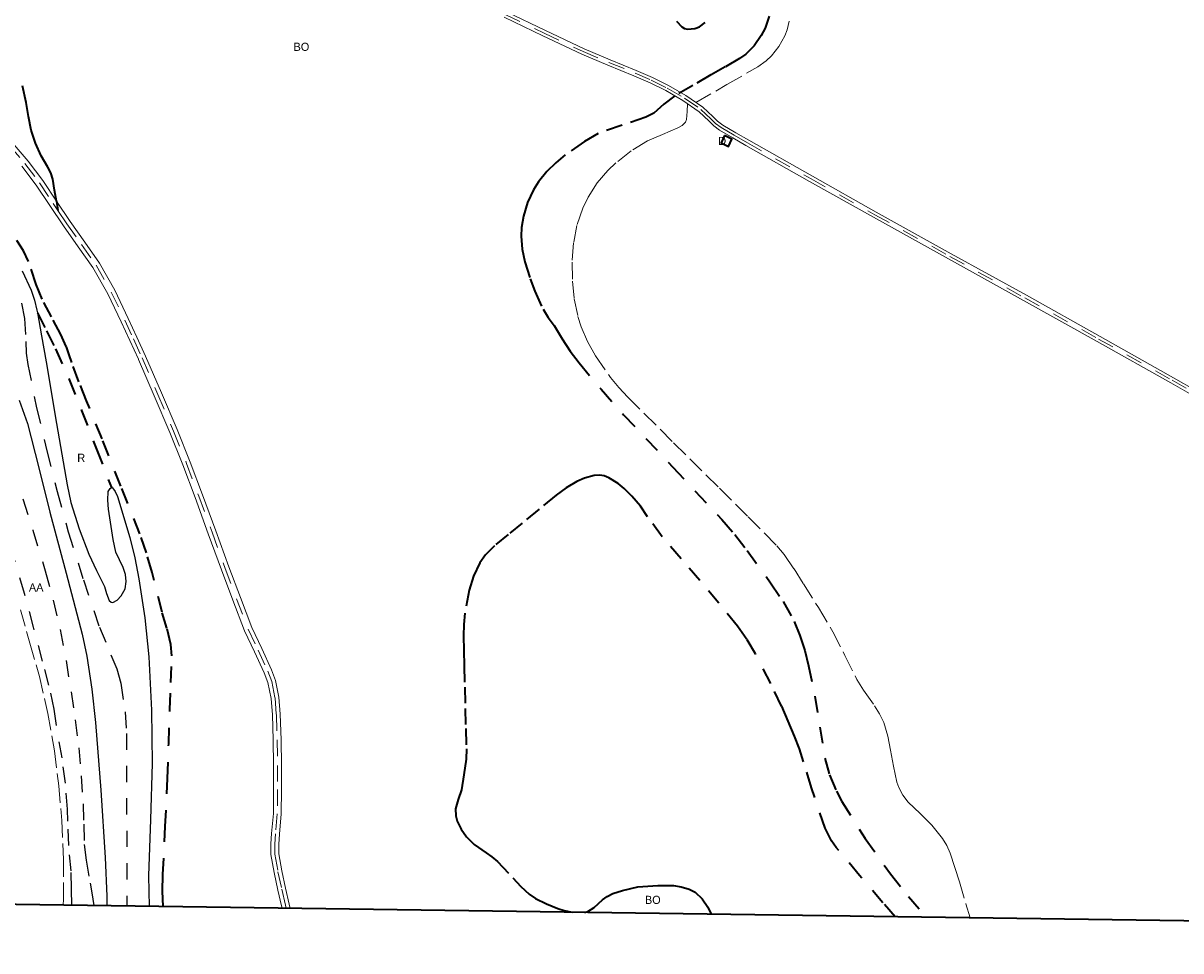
# Model space of a CAD drawing. Header units: metres. Extents: x 397317 to 400830, y 4588008 to 4590370.
# Tile 51 of 88: x 399782 to 400138, y 4588008 to 4588293. Entities that reach past the tile are written whole.
import ezdxf
from ezdxf.enums import TextEntityAlignment as Align

# ---------------------------------------------------------------- set-up
doc = ezdxf.new("R2010")
doc.units = ezdxf.units.M
doc.header["$MEASUREMENT"] = 0
doc.linetypes.add('bt5mv20_nopinta', pattern=[10, 5, -5])
doc.linetypes.add('bt5mv20_tlin1', pattern=[7, 5.25, -1.75])
for name, color, linetype, lineweight in [('ARB01_CN', 7, 'Continuous', 15), ('ARB01_LN', 7, 'Continuous', 15), ('COB01_CN', 7, 'Continuous', 15), ('COB01_LN', 7, 'Continuous', 15), ('EDI01_CN', 7, 'Continuous', 15), ('EDI01_LN', 7, 'Continuous', 15), ('FLU06_LN', 7, 'Continuous', 15), ('MAI01_LN', 7, 'Continuous', 15), ('PAR01_LN', 7, 'Continuous', 15), ('RAM01_CN', 7, 'Continuous', 15), ('RAM01_LN', 7, 'Continuous', 15), ('VIA16_LN', 7, 'Continuous', 15), ('VIA19_LN', 7, 'Continuous', 15), ('VIA21_LN', 7, 'Continuous', 15), ('VIA23_LN', 7, 'Continuous', 15), ('VIR01_LN', 7, 'Continuous', 15)]:
    doc.layers.add(name, color=color, linetype=linetype, lineweight=lineweight)
doc.styles.add('034', font='txt')

msp = doc.modelspace()

# ---------------------------------------------------------------- linework, layer by layer
at = {"layer": 'ARB01_LN', "color": 3, "linetype": 'bt5mv20_nopinta', "lineweight": 25}
for points in [[(399781.94, 4588147.19, 118.53), (399785.07, 4588137.54, 118.39), (399788.87, 4588125.12, 118.19), (399791.35, 4588116.1, 118.09), (399793.48, 4588107, 117.98), (399795.28, 4588097.47, 117.68), (399796.83, 4588087.89, 117.34), (399798.11, 4588079.3, 117.12), (399799.19, 4588070.69, 116.91), (399799.95, 4588062.08, 116.72), (399800.5, 4588053.45, 116.58), (399800.7, 4588047.22, 116.53), (399800.9, 4588040.99, 116.52), (399801.43, 4588036.18, 116.51), (399802.73, 4588029.03, 116.52), (399803.24, 4588026.07, 116.52), (399803.79, 4588022.17, 116.65)], [(399797.08, 4588022.26, 118.53), (399796.97, 4588027.37, 118.53), (399796.84, 4588032.84, 118.53), (399796.12, 4588040.69, 118.46), (399795.86, 4588048.1, 118.4), (399795.71, 4588051.78, 118.4), (399795.11, 4588059.85, 118.4), (399794.05, 4588067.63, 118.46), (399792.36, 4588077.57, 118.51), (399791.64, 4588082.56, 118.55), (399789.99, 4588089.96, 118.67), (399788.06, 4588097.31, 118.81), (399785.31, 4588107.71, 119.1), (399782.47, 4588118.09, 119.33), (399779.47, 4588128.42, 119.24)]]:
    msp.add_polyline3d(points, dxfattribs=at)
at = {"layer": 'COB01_LN', "color": 92, "linetype": 'bt5mv20_nopinta', "lineweight": 35}
for points in [[(400011.47, 4588295.5, 180.52), (400010.31, 4588291.91, 180.39), (400009.08, 4588289.56, 180.32), (400006.9, 4588286.42, 180.26), (400004.37, 4588283.86, 180.33), (400002.41, 4588282.5, 180.5), (399998, 4588279.98, 181), (399993.6, 4588277.47, 181.51), (399988.02, 4588274.27, 182.15), (399982.45, 4588271.07, 182.8), (399979.15, 4588268.48, 183.15), (399975.99, 4588265.74, 183.59), (399973.62, 4588264.48, 184.12), (399966.27, 4588262, 186.04), (399958.91, 4588259.52, 187.95), (399954.69, 4588257.07, 188.34), (399948.76, 4588252.89, 188.7), (399945.94, 4588250.47, 188.81), (399943.17, 4588247.79, 188.89), (399940.6, 4588244.68, 188.96), (399939.05, 4588242.2, 189), (399937.24, 4588238.25, 189.03), (399935.98, 4588234.11, 189.02), (399935.38, 4588230.61, 188.99), (399935.24, 4588227.93, 188.97), (399935.53, 4588223.91, 188.91), (399936.39, 4588220, 188.83), (399938.02, 4588214.82, 188.69), (399939.41, 4588210.99, 188.57), (399941.98, 4588205.48, 188.37), (399943.56, 4588202.91, 188.25), (399945.4, 4588200.49, 188.12), (399946.61, 4588198.43, 187.78), (399947.83, 4588196.37, 187.44), (399950.3, 4588192.59, 187.17), (399953.05, 4588188.97, 187.05), (399959.8, 4588180.91, 186.19), (399966.76, 4588173.05, 185.36), (399981.85, 4588156.96, 184.03), (399996.95, 4588140.85, 182.68), (400000.94, 4588136.19, 182.14), (400004.72, 4588131.37, 181.48), (400011.95, 4588121.42, 180.32), (400015.83, 4588115.61, 179.9), (400019.19, 4588109.5, 179.52), (400020.98, 4588105.19, 179.24)], [(399983.05, 4588294.04, 175.51), (399984.66, 4588292.26, 175.7), (399985.44, 4588291.76, 175.75), (399986.41, 4588291.52, 175.8), (399988.64, 4588291.72, 175.88), (399990.13, 4588292.31, 175.92), (399991.79, 4588293.57, 175.96)], [(399825.13, 4588021.87, 116.82), (399824.97, 4588026.6, 116.97), (399825.06, 4588031.79, 117.18), (399825.8, 4588046.53, 117.43), (399826.47, 4588061.27, 117.7), (399826.84, 4588071.85, 117.97), (399827.2, 4588082.43, 118.25), (399827.51, 4588090.71, 118.55), (399827.8, 4588098.99, 118.72), (399827.55, 4588102.39, 118.7), (399826.32, 4588107.4, 118.64), (399824.82, 4588112.38, 118.59), (399821.73, 4588124.55, 118.48), (399820.03, 4588130.56, 118.42), (399817.96, 4588136.47, 118.36), (399812.16, 4588151.08, 118.09), (399806.36, 4588165.67, 117.68), (399801.56, 4588177.35, 116.94), (399799.22, 4588183.2, 116.54), (399797.04, 4588189.13, 116.37), (399796.23, 4588191.5, 116.37), (399795.41, 4588193.87, 116.37), (399795.36, 4588194.01, 116.37), (399793.69, 4588197.74, 116.36), (399790.8, 4588203.14, 116.34), (399787.93, 4588208.54, 116.32), (399786.1, 4588213.09, 116.27), (399783.74, 4588220.11, 116.12), (399782.21, 4588223.47, 116.07), (399780.14, 4588226.58, 116.05)], [(400050.29, 4588018.73, 169.65), (400046.51, 4588023.08, 170.14), (400039.27, 4588031.44, 170.56), (400032.15, 4588040.03, 171.08), (400030.71, 4588042.09, 171.28), (400028.72, 4588045.95, 171.66), (400024.54, 4588058.38, 172.97), (400022.08, 4588066.38, 173.82), (400020.82, 4588070.37, 174.3), (400019.34, 4588074.25, 174.89), (400017.34, 4588078.89, 175.7), (400015.34, 4588083.52, 176.5), (400012, 4588090.49, 177.39), (400007.3, 4588099.58, 178.06), (400004.68, 4588103.95, 178.4), (400001.76, 4588108.1, 178.81), (399996.07, 4588115.15, 179.98), (399990.2, 4588122.09, 181.19), (399984.43, 4588128.8, 181.94), (399978.65, 4588135.5, 182.51), (399974.14, 4588141.72, 182.83), (399971.89, 4588144.91, 182.88), (399969.27, 4588148.06, 182.85), (399966.96, 4588150.36, 182.72), (399965.12, 4588151.92, 182.52), (399962.25, 4588153.7, 182.02), (399960.8, 4588154.22, 181.67), (399959.36, 4588154.43, 181.26), (399957.68, 4588154.33, 180.72), (399954.67, 4588153.54, 179.71), (399952.39, 4588152.54, 178.92), (399949.06, 4588150.58, 177.74), (399945.96, 4588148.31, 176.64), (399940.73, 4588144.04, 174.76), (399935.59, 4588139.77, 172.96), (399931.29, 4588136.28, 171.67), (399926.99, 4588132.77, 170.37), (399924.25, 4588129.95, 169.32), (399922.58, 4588127.49, 168.5), (399920.63, 4588123.43, 167.25), (399919.26, 4588119.1, 166.04), (399917.91, 4588112.1, 164.31), (399917.57, 4588108.59, 163.49), (399917.51, 4588105.11, 162.63), (399917.62, 4588100.55, 161.05), (399917.73, 4588095.89, 159.56), (399917.88, 4588089.36, 158.74), (399918.02, 4588082.81, 158.59), (399918.2, 4588076.58, 158.66), (399918.38, 4588070.35, 158.89), (399918.28, 4588067.16, 159.21), (399917.65, 4588062.41, 159.95), (399916.86, 4588057.72, 160.31), (399915.9, 4588054.82, 159.93), (399915.04, 4588051.95, 159.42), (399915.15, 4588049.75, 159.26), (399915.6, 4588048.1, 159.19), (399916.79, 4588045.67, 159.09), (399918.48, 4588043.29, 158.88), (399920.82, 4588040.93, 158.22), (399924.44, 4588038.37, 156.67), (399926.22, 4588037.15, 155.97), (399927.95, 4588035.74, 155.52), (399932.73, 4588030.68, 155.16), (399935.13, 4588028.1, 155.08), (399937.69, 4588025.72, 154.88), (399939.7, 4588024.32, 154.56), (399943.02, 4588022.69, 153.93), (399946.48, 4588021.34, 153.43), (399948.45, 4588020.66, 153.37), (399950.95, 4588020.12, 153.61)], [(400020.98, 4588105.19, 179.24), (400022.44, 4588100.58, 178.91), (400023.64, 4588095.92, 178.57), (400025.6, 4588086.52, 177.93), (400027.06, 4588077.02, 177.41), (400028.62, 4588067.52, 176.92), (400030.09, 4588062.33, 176.66), (400032.17, 4588057.36, 176.41), (400033.9, 4588054.17, 176.23), (400041.08, 4588042.77, 175.19), (400048.81, 4588031.92, 173.87), (400054.37, 4588024.97, 173.11), (400059.74, 4588018.6, 172.51)], [(399954.67, 4588020.06, 154.4), (399955.74, 4588020.38, 154.79), (399957.65, 4588021.58, 155.94), (399960.27, 4588023.94, 157.94), (399961.71, 4588025.03, 158.83), (399963.39, 4588025.85, 159.51), (399966.44, 4588026.83, 160.32), (399971.12, 4588027.95, 161.13), (399974.22, 4588028.16, 161.06), (399977.31, 4588028.37, 160.99), (399982.1, 4588028.33, 160.83), (399984.48, 4588027.95, 160.61), (399986.86, 4588027.28, 160.21), (399988.73, 4588026.34, 159.7), (399990.95, 4588024.3, 158.79), (399992.63, 4588021.73, 157.82), (399993.65, 4588019.57, 157.05), (399993.67, 4588019.52, 157.03)]]:
    msp.add_polyline3d(points, dxfattribs=at)
at = {"layer": 'EDI01_LN', "color": 1, "linetype": 'Continuous', "lineweight": 35}
msp.add_polyline3d([(399997.79, 4588258.85, 186.38), (399996.73, 4588256.59, 186.38), (399998.99, 4588255.53, 186.38), (400000.05, 4588257.79, 186.38), (399997.79, 4588258.85, 186.38)], dxfattribs=at)
at = {"layer": 'FLU06_LN', "color": 202, "linetype": 'bt5mv20_nopinta', "lineweight": 25}
msp.add_polyline3d([(399781.63, 4588207.39, 115.75), (399782.49, 4588202.65, 115.75), (399782.9, 4588195.55, 115.64), (399783.06, 4588192, 115.57), (399783.51, 4588188.48, 115.53), (399786.23, 4588175.18, 115.51), (399789.36, 4588161.96, 115.49), (399792.53, 4588149.48, 115.46), (399795.95, 4588137.06, 115.43), (399800.61, 4588122.34, 115.37), (399805.55, 4588107.72, 115.31), (399809.1, 4588099.22, 115.26), (399810.85, 4588094.95, 115.23), (399812.13, 4588090.5, 115.22), (399813.42, 4588081.7, 115.22), (399813.84, 4588075.09, 115.22), (399813.9, 4588055.21, 115.22), (399814.02, 4588022.4, 115.22), (399814.02, 4588022.03, 115.22)], dxfattribs=at)
at = {"layer": 'MAI01_LN', "color": 150, "linetype": 'Continuous', "lineweight": 25}
for points in [[(399781.77, 4588217.28, 115.91), (399784.55, 4588211.36, 115.87), (399785.58, 4588208.31, 115.84), (399786.32, 4588205.18, 115.82), (399786.47, 4588204.32, 115.81), (399787.75, 4588197.26, 115.77), (399789.15, 4588189.33, 115.72), (399792.35, 4588170.4, 115.66), (399795.59, 4588151.48, 115.65), (399796.8, 4588146.03, 115.65), (399799.32, 4588138.02, 115.65), (399802.32, 4588130.15, 115.65), (399804.68, 4588125.17, 115.63), (399807.15, 4588120.26, 115.62), (399807.75, 4588118.1, 115.62), (399808.59, 4588115.91, 115.62), (399809.11, 4588115.45, 115.62), (399809.69, 4588115.33, 115.62), (399811.02, 4588116.05, 115.62), (399812.26, 4588117.38, 115.62), (399813.48, 4588119.59, 115.62), (399813.82, 4588121.84, 115.62), (399813.53, 4588123.97, 115.62), (399812.88, 4588126.08, 115.62), (399811.68, 4588128.43, 115.62), (399810.62, 4588130.81, 115.62), (399809.81, 4588134.74, 115.62), (399809.19, 4588138.7, 115.62), (399808.34, 4588144.06, 115.62), (399808.13, 4588146.75, 115.62), (399808.27, 4588149.44, 115.62), (399808.83, 4588150.36, 115.62), (399809.24, 4588150.65, 115.62), (399809.57, 4588150.62, 115.62), (399810.4, 4588149.44, 115.62), (399811.07, 4588147.93, 115.62), (399814.89, 4588135.36, 115.62), (399816.41, 4588129.04, 115.62), (399817.65, 4588122.63, 115.62), (399819.54, 4588110.65, 115.58), (399820.78, 4588098.62, 115.51), (399821.51, 4588082.26, 115.45), (399821.72, 4588065.9, 115.42), (399821.22, 4588048.62, 115.41), (399820.63, 4588031.35, 115.41), (399820.87, 4588021.93, 115.41)], [(399780.85, 4588177.57, 115.96), (399783.47, 4588170.31, 115.94), (399786.92, 4588156.72, 115.89), (399790.25, 4588143.1, 115.84), (399795.3, 4588124.36, 115.74), (399800.23, 4588105.56, 115.65), (399801.67, 4588098.84, 115.63), (399803.21, 4588088.66, 115.61), (399804.3, 4588078.41, 115.61), (399805.95, 4588057.7, 115.61), (399807.26, 4588036.97, 115.61), (399807.78, 4588025.12, 115.61), (399807.81, 4588022.11, 115.61)]]:
    msp.add_polyline3d(points, dxfattribs=at)
at = {"layer": 'PAR01_LN', "color": 3, "linetype": 'bt5mv20_tlin1', "lineweight": 15}
for points in [[(399988.99, 4588269.04, 182.97), (399998.5, 4588274.5, 182.86), (400008.01, 4588279.96, 182.75), (400010.57, 4588281.77, 182.72), (400012.27, 4588283.4, 182.7), (400014.48, 4588286.25, 182.67), (400016.35, 4588289.54, 182.66), (400017.08, 4588291.31, 182.66), (400017.69, 4588293.97, 182.66)], [(399986.41, 4588268.6, 182.86), (399986.26, 4588266.21, 183.27), (399986.11, 4588263.83, 183.68), (399985.82, 4588262.99, 183.8), (399984.77, 4588261.98, 183.88), (399983.47, 4588261.19, 183.97), (399978.74, 4588259.19, 184.51), (399974.08, 4588257.23, 185.03), (399969.09, 4588254.11, 185.52), (399964.37, 4588250.47, 185.97), (399961.87, 4588248.12, 186.22), (399958.59, 4588244.29, 186.58), (399955.83, 4588239.93, 186.9), (399954.19, 4588236.51, 187.09), (399952.4, 4588231.26, 187.28), (399951.36, 4588225.84, 187.41), (399950.92, 4588219.99, 187.51), (399951.03, 4588214.14, 187.51), (399951.58, 4588208.7, 187.39), (399952.7, 4588203.29, 187.18), (399953.7, 4588200.09, 187.02), (399955.63, 4588195.52, 186.77), (399958.11, 4588191.17, 186.52), (399962.76, 4588184.49, 186.2), (399965.29, 4588181.37, 186.04), (399968.02, 4588178.42, 185.84), (399982.1, 4588164.46, 184.5), (399996.19, 4588150.52, 182.94), (400005.07, 4588141.7, 181.89), (400013.86, 4588132.77, 180.85), (400016.16, 4588130.06, 180.65), (400019.18, 4588125.65, 180.47), (400022.02, 4588121.1, 180.19), (400026.64, 4588113.78, 179.45), (400031.06, 4588106.36, 178.71), (400034.81, 4588099.06, 178.09), (400038.45, 4588091.71, 177.46), (400040.51, 4588088.39, 177.09), (400043.93, 4588083.6, 176.45), (400045.48, 4588081.1, 176.15), (400046.74, 4588078.43, 175.89), (400047.95, 4588074.25, 175.66), (400048.86, 4588070, 175.45), (400049.77, 4588065.07, 175.07), (400050.77, 4588060.15, 174.7), (400051.35, 4588058.48, 174.6), (400052.66, 4588056.17, 174.46), (400054.28, 4588054.01, 174.35), (400057.91, 4588050.46, 174.19), (400061.53, 4588046.94, 174.04), (400064.77, 4588042.82, 173.8), (400066.15, 4588040.63, 173.66), (400067.2, 4588038.29, 173.51), (400068.64, 4588033.91, 173.11), (400070.02, 4588029.51, 172.72), (400072.02, 4588022.73, 172.6), (400073.35, 4588018.41, 172.55)], [(399781.24, 4588113.11, 119.06), (399784.16, 4588102.87, 118.97), (399787.07, 4588092.62, 118.86), (399789.73, 4588081.24, 118.69), (399791.69, 4588069.7, 118.52), (399793.02, 4588059.02, 118.38), (399793.96, 4588048.31, 118.3), (399794.52, 4588036.24, 118.35), (399794.47, 4588024.16, 118.41), (399794.36, 4588022.3, 118.41)]]:
    msp.add_polyline3d(points, dxfattribs=at)
at = {"layer": 'RAM01_LN', "color": 150, "linetype": 'bt5mv20_nopinta', "lineweight": 35}
msp.add_polyline3d([(399786.47, 4588204.32, 115.81), (399789.25, 4588198.79, 115.81), (399792.04, 4588193.27, 115.81), (399796.27, 4588183.92, 115.82), (399800.05, 4588174.37, 115.81), (399804.65, 4588162.51, 115.73), (399809.24, 4588150.65, 115.62)], dxfattribs=at)
at = {"layer": 'VIA16_LN', "color": 42, "linetype": 'bt5mv20_nopinta', "lineweight": 15}
for points in [[(399930.35, 4588296.06, 174.92), (399942.31, 4588290.32, 175.97), (399954.26, 4588284.65, 177.18), (399962.25, 4588281.28, 178.53), (399970.27, 4588278.06, 180.12), (399975.25, 4588275.86, 181.18), (399980.15, 4588273.46, 182.18), (399985.42, 4588270.38, 182.75)], [(399985.42, 4588270.38, 182.75), (399990.51, 4588266.9, 183.12), (399993.56, 4588264.02, 183.55), (399995.05, 4588262.55, 183.77), (399996.72, 4588261.3, 183.9), (400000.75, 4588258.95, 183.99), (400004.8, 4588256.63, 184.08), (400024.38, 4588245.55, 184.58), (400043.99, 4588234.53, 185.14), (400067.08, 4588221.73, 185.94), (400090.17, 4588208.95, 186.73), (400112.82, 4588196.32, 187.09), (400135.44, 4588183.65, 186.99), (400149.13, 4588175.84, 186.75)], [(399777.83, 4588255.94, 121.64), (399782.65, 4588250.24, 122.6), (399787.12, 4588244.32, 123.57), (399791.29, 4588238.02, 124.43), (399792.79, 4588235.79, 124.76), (399795.5, 4588231.76, 125.36), (399800.02, 4588225.4, 126.52), (399804.51, 4588218.99, 127.65), (399809.2, 4588210.73, 128.47), (399813.32, 4588202.14, 129.06), (399815.98, 4588196.36, 129.4), (399818.64, 4588190.58, 129.57), (399823.5, 4588179.31, 129.96), (399828.35, 4588168.03, 130.47), (399832.35, 4588158.06, 130.65), (399836.1, 4588147.99, 130.8), (399840.17, 4588136.92, 131.04), (399844.23, 4588125.84, 131.3), (399847.75, 4588116.47, 131.42), (399851.32, 4588107.13, 131.54), (399854.34, 4588100.71, 131.67), (399857.34, 4588094.22, 131.83), (399858.52, 4588091.05, 131.92), (399859.54, 4588086.04, 132.06), (399859.95, 4588080.93, 132.13), (399860.18, 4588073.11, 131.92), (399860.32, 4588065.28, 131.68), (399860.33, 4588057.85, 131.45), (399860.25, 4588050.41, 131.22), (399859.72, 4588044.21, 131.01), (399859.45, 4588041.11, 130.88), (399859.49, 4588038.02, 130.74), (399860.45, 4588032.6, 130.46), (399861.6, 4588027.22, 130.15), (399862.74, 4588022.36, 129.9), (399862.98, 4588021.34, 129.85)]]:
    msp.add_polyline3d(points, dxfattribs=at)
at = {"layer": 'VIA19_LN', "color": 7, "linetype": 'Continuous', "lineweight": 15}
for points in [[(400148.67, 4588175.05, 186.75), (400134.99, 4588182.86, 186.99), (400112.37, 4588195.53, 187.09), (400089.73, 4588208.15, 186.73), (400066.63, 4588220.94, 185.94), (400043.55, 4588233.73, 185.14), (400023.93, 4588244.76, 184.58), (400004.35, 4588255.84, 184.08), (400000.29, 4588258.16, 183.99), (399996.21, 4588260.54, 183.9), (399994.46, 4588261.86, 183.77), (399992.93, 4588263.36, 183.55), (399989.94, 4588266.19, 183.12), (399984.94, 4588269.61, 182.75), (399979.72, 4588272.66, 182.18), (399974.87, 4588275.04, 181.18), (399969.92, 4588277.22, 180.12), (399961.9, 4588280.44, 178.53), (399953.89, 4588283.82, 177.18), (399941.91, 4588289.5, 175.97), (399929.98, 4588295.23, 174.92)], [(399930.72, 4588296.89, 174.92), (399942.7, 4588291.15, 175.97), (399954.63, 4588285.48, 177.18), (399962.6, 4588282.12, 178.53), (399970.62, 4588278.9, 180.12), (399975.64, 4588276.69, 181.18), (399980.58, 4588274.26, 182.18), (399985.91, 4588271.15, 182.75), (399991.08, 4588267.61, 183.12)], [(399991.08, 4588267.61, 183.12), (399994.19, 4588264.68, 183.55), (399995.65, 4588263.24, 183.77), (399997.23, 4588262.06, 183.9), (400001.21, 4588259.74, 183.99), (400005.25, 4588257.42, 184.08), (400024.83, 4588246.34, 184.58), (400044.43, 4588235.33, 185.14), (400067.52, 4588222.53, 185.94), (400090.61, 4588209.75, 186.73), (400113.26, 4588197.12, 187.09), (400135.89, 4588184.44, 186.99), (400149.58, 4588176.63, 186.75)], [(399864.24, 4588021.33, 129.84), (399863.93, 4588022.64, 129.9), (399862.79, 4588027.49, 130.15), (399861.66, 4588032.83, 130.46), (399860.71, 4588038.14, 130.74), (399860.68, 4588041.06, 130.88), (399860.94, 4588044.1, 131.01), (399861.47, 4588050.35, 131.22), (399861.55, 4588057.84, 131.45), (399861.54, 4588065.29, 131.68), (399861.41, 4588073.13, 131.92), (399861.17, 4588081, 132.13), (399860.76, 4588086.21, 132.06), (399859.7, 4588091.38, 131.92), (399858.47, 4588094.69, 131.83), (399855.45, 4588101.23, 131.67), (399852.45, 4588107.61, 131.54), (399848.89, 4588116.91, 131.42), (399845.38, 4588126.27, 131.3), (399841.32, 4588137.34, 131.04), (399837.25, 4588148.41, 130.8), (399833.49, 4588158.5, 130.65), (399829.48, 4588168.5, 130.47), (399824.62, 4588179.79, 129.96), (399819.75, 4588191.09, 129.57), (399817.09, 4588196.87, 129.4), (399814.42, 4588202.66, 129.06), (399810.28, 4588211.29, 128.47), (399805.54, 4588219.64, 127.65), (399801.02, 4588226.1, 126.52), (399796.5, 4588232.45, 125.36), (399792.31, 4588238.7, 124.43), (399788.11, 4588245.02, 123.57), (399783.6, 4588251, 122.6), (399778.75, 4588256.74, 121.64)], [(399781.69, 4588249.48, 122.6), (399786.13, 4588243.62, 123.57), (399790.28, 4588237.35, 124.43), (399794.5, 4588231.07, 125.36), (399799.03, 4588224.69, 126.52), (399803.48, 4588218.34, 127.65), (399808.12, 4588210.16, 128.47), (399812.22, 4588201.62, 129.06), (399814.87, 4588195.85, 129.4), (399817.52, 4588190.1, 129.57), (399817.53, 4588190.07, 129.57), (399822.37, 4588178.82, 129.96), (399827.22, 4588167.56, 130.47), (399831.21, 4588157.62, 130.65), (399834.95, 4588147.57, 130.8), (399839.02, 4588136.49, 131.04), (399843.08, 4588125.41, 131.3), (399846.6, 4588116.04, 131.42), (399850.19, 4588106.65, 131.54), (399853.23, 4588100.19, 131.67), (399856.21, 4588093.75, 131.83), (399857.34, 4588090.71, 131.92), (399858.33, 4588085.86, 132.06), (399858.73, 4588080.86, 132.13), (399858.96, 4588073.08, 131.92), (399859.1, 4588065.27, 131.68), (399859.1, 4588057.85, 131.45), (399859.03, 4588050.47, 131.22), (399858.5, 4588044.31, 131.01), (399858.23, 4588041.16, 130.88), (399858.27, 4588037.9, 130.74), (399859.25, 4588032.36, 130.46), (399860.41, 4588026.95, 130.15), (399861.55, 4588022.08, 129.9), (399861.72, 4588021.36, 129.87)]]:
    msp.add_polyline3d(points, dxfattribs=at)
at = {"layer": 'VIA21_LN', "color": 2, "linetype": 'bt5mv20_tlin1', "lineweight": 35}
msp.add_polyline3d([(399792.31, 4588238.7, 124.43), (399791.75, 4588242.1, 124.57), (399791.18, 4588245.49, 124.71), (399790.59, 4588247.37, 124.79), (399789.65, 4588249.13, 124.87), (399787.65, 4588252.63, 125.07), (399785.92, 4588256.53, 125.37), (399784.52, 4588260.54, 125.69), (399783.71, 4588264.75, 126.01), (399782.97, 4588268.97, 126.34), (399781.84, 4588274.28, 126.75)], dxfattribs=at)
at = {"layer": 'VIA23_LN', "color": 42, "linetype": 'bt5mv20_nopinta', "lineweight": 35}
msp.add_polyline3d([(399792.31, 4588238.7, 124.43), (399792.79, 4588235.79, 124.76)], dxfattribs=at)
at = {"layer": 'VIR01_LN', "color": 7, "linetype": 'Continuous', "lineweight": 35, "flags": 128}
msp.add_lwpolyline([(397350.28, 4590369.96), (400830.34, 4590321.33), (400798.6, 4588008.28), (397317.41, 4588056.91)], close=True, dxfattribs=at)

# ---------------------------------------------------------------- texts
at = {"layer": 'ARB01_CN', "color": 251, "linetype": 'Continuous', "lineweight": 0, "style": '034'}
msp.add_text('AA', height=2.5, dxfattribs=at).set_placement((399786.1, 4588119.97), align=Align.MIDDLE_CENTER)
at = {"layer": 'COB01_CN', "color": 251, "linetype": 'Continuous', "lineweight": 0, "style": '034'}
for p in [(399867.67, 4588286.14), (399975.73, 4588023.94)]:
    msp.add_text('BO', height=2.5, dxfattribs=at).set_placement(p, align=Align.MIDDLE_CENTER)
at = {"layer": 'EDI01_CN', "color": 251, "linetype": 'Continuous', "lineweight": 0, "style": '034'}
msp.add_text('D', height=2.5, dxfattribs=at).set_placement((399997.06, 4588257.19), align=Align.MIDDLE_CENTER)
at = {"layer": 'RAM01_CN', "color": 251, "linetype": 'Continuous', "lineweight": 0, "style": '034'}
msp.add_text('R', height=2.5, dxfattribs=at).set_placement((399799.94, 4588159.82), align=Align.MIDDLE_CENTER)

doc.saveas('drawing.dxf')
